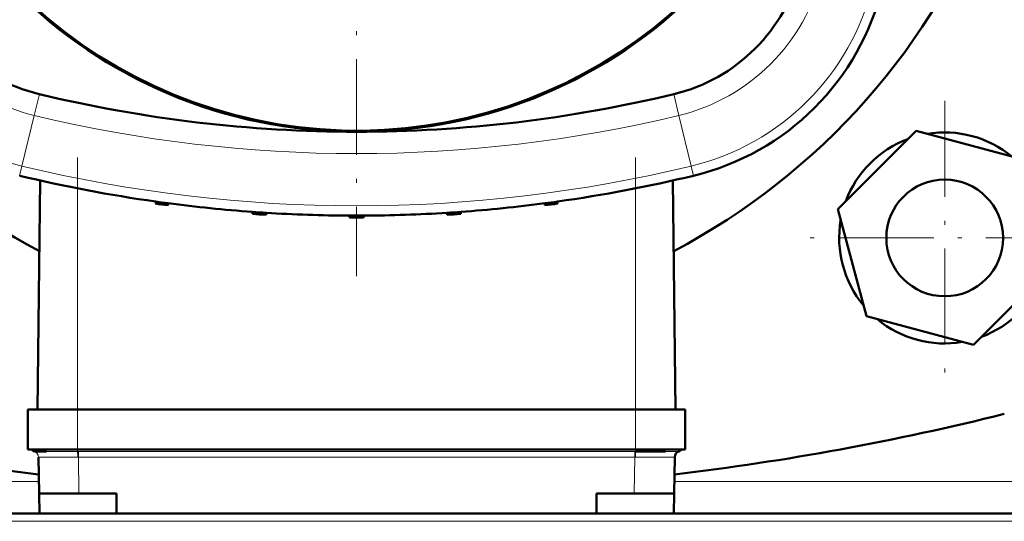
# Model space of a CAD drawing. Extents: x -1438 to 1837, y -1673 to 612.
# Tile 6 of 95: x -65 to 58, y -1346 to -1283. Entities that reach past the tile are written whole.
import ezdxf

# ---------------------------------------------------------------- set-up
doc = ezdxf.new("R2010")
doc.units = 0
doc.linetypes.add('DASHDOT', pattern=[18.5, 12, -3, 0.5, -3])

msp = doc.modelspace()

# ---------------------------------------------------------------- linework, layer by layer
at = {"color": 7, "linetype": 'DASHDOT', "lineweight": 18}
for p, q in [((-23.22, -1158.73), (-23.22, -1315.41)), ((50.33, -1293.45), (50.33, -1327.77)), ((-58.12, -1300.55), (-58.12, -1334.93)), ((11.68, -1300.55), (11.68, -1334.93)), ((67.49, -1310.61), (33.17, -1310.61))]:
    msp.add_line(p, q, dxfattribs=at)
at = {"color": 7, "lineweight": 18}
for p, q in [((-62.89, -1292.62), (-63.53, -1295.27)), ((16.46, -1292.62), (17.1, -1295.27)), ((-65.06, -1301.62), (-63.53, -1295.27)), ((18.62, -1301.62), (17.1, -1295.27)), ((-65.06, -1301.62), (-65.35, -1302.82)), ((18.62, -1301.62), (18.91, -1302.82)), ((-58.12, -1304.4), (-58.12, -1332.07)), ((11.68, -1304.4), (11.68, -1332.07)), ((-58.1, -1337.07), (-58.1, -1332.07)), ((11.67, -1337.07), (11.67, -1332.07)), ((-58.1, -1337.31), (-58.1, -1337.07)), ((11.67, -1337.31), (11.67, -1337.07)), ((-61.98, -1337.32), (-61.61, -1337.32)), ((-58.1, -1337.31), (-58.01, -1337.31)), ((-58.09, -1338.04), (-58.01, -1338.04)), ((-58.01, -1338.04), (-58.01, -1337.31)), ((-58.01, -1337.31), (11.58, -1337.31)), ((-57.94, -1342.57), (-58.01, -1338.04)), ((11.58, -1338.04), (-58.01, -1338.04)), ((11.5, -1342.57), (11.58, -1338.04)), ((11.58, -1338.04), (11.58, -1337.31)), ((11.58, -1337.31), (11.67, -1337.31)), ((11.58, -1338.04), (11.65, -1338.04)), ((15.41, -1337.32), (15.77, -1337.32)), ((-62.96, -1341.07), (-119.72, -1341.07)), ((73.3, -1341.07), (16.53, -1341.07)), ((67.64, -1346.06), (-114.06, -1346.06))]:
    msp.add_line(p, q, dxfattribs=at)
at = {"color": 7, "lineweight": 50}
for p, q in [((46.74, -1297.22), (36.95, -1307.02)), ((60.13, -1300.81), (46.74, -1297.22)), ((-62.78, -1303.42), (-63.11, -1332.07)), ((16.34, -1303.42), (16.68, -1332.07)), ((-48.35, -1306.05), (-48.34, -1306.31)), ((-46.76, -1306.27), (-46.77, -1306.52)), ((0.33, -1306.27), (0.34, -1306.52)), ((1.92, -1306.05), (1.91, -1306.31)), ((-36.25, -1307.34), (-36.25, -1307.6)), ((-34.52, -1307.46), (-34.53, -1307.71)), ((-11.91, -1307.46), (-11.91, -1307.71)), ((-10.18, -1307.34), (-10.19, -1307.6)), ((36.95, -1307.02), (40.53, -1320.4)), ((-24.11, -1307.81), (-24.1, -1308.07)), ((-22.33, -1307.81), (-22.33, -1308.07)), ((53.92, -1323.99), (63.71, -1314.19)), ((40.53, -1320.4), (53.92, -1323.99)), ((-62.49, -1332.07), (-64.31, -1332.07)), ((-64.31, -1337.07), (-64.31, -1332.07)), ((-58.1, -1332.07), (-62.49, -1332.07)), ((-58.1, -1332.07), (11.67, -1332.07)), ((16.06, -1332.07), (11.67, -1332.07)), ((17.88, -1332.07), (16.06, -1332.07)), ((17.88, -1337.07), (17.88, -1332.07)), ((-62.49, -1337.07), (-64.31, -1337.07)), ((-58.1, -1337.07), (-62.49, -1337.07)), ((-58.1, -1337.07), (11.67, -1337.07)), ((16.06, -1337.07), (11.67, -1337.07)), ((17.88, -1337.07), (16.06, -1337.07)), ((-63.11, -1337.32), (-61.98, -1337.32)), ((-62.93, -1342.57), (-63.01, -1338.04)), ((11.67, -1337.31), (13.68, -1337.32)), ((13.68, -1337.32), (15.41, -1337.32)), ((16.5, -1342.57), (16.58, -1338.04)), ((-62.89, -1345.07), (-62.93, -1342.57)), ((-62.93, -1342.57), (-57.94, -1342.57)), ((-53.22, -1342.57), (-57.94, -1342.57)), ((-53.22, -1345.07), (-53.22, -1342.57)), ((11.5, -1342.57), (6.78, -1342.57)), ((6.78, -1345.07), (6.78, -1342.57)), ((16.5, -1342.57), (11.5, -1342.57)), ((16.46, -1345.07), (16.5, -1342.57)), ((67.64, -1345.07), (-114.06, -1345.07)), ((-98.21, -1345.07), (40.79, -1345.07)), ((41.79, -1345.07), (40.79, -1345.07)), ((41.79, -1345.07), (40.79, -1345.07))]:
    msp.add_line(p, q, dxfattribs=at)
at = {"color": 7, "linetype": 'DASHDOT', "lineweight": 18, "ltscale": 0.15}
for p, q in [((-58.1, -1337.57), (-58.1, -1331.57)), ((11.67, -1337.57), (11.67, -1331.57))]:
    msp.add_line(p, q, dxfattribs=at)
at = {"color": 7, "lineweight": 18}
for points in [[(-63.01, -1338.04), (-63.01, -1338.04), (-62.94, -1338.04), (-62.46, -1338.05), (-58.09, -1338.04)], [(11.65, -1338.04), (15.66, -1338.05), (16.57, -1338.04), (16.58, -1338.04)], [(15.77, -1337.32), (17.06, -1337.31), (17.08, -1337.31)]]:
    msp.add_lwpolyline(points, dxfattribs=at)
at = {"color": 7, "lineweight": 50}
msp.add_circle((50.33, -1310.61), 7.3, dxfattribs=at)
for centre, radius, start, end in [((-23.21, -1237.07), 85, 95.8353, 242.177), ((-23.22, -1237.07), 60.26, 270.0122, 269.9878), ((-23.22, -1237.07), 60.12, 180, 61.3521), ((-23.21, -1237.07), 85, 297.8099, 339.3327), ((-57.86, -1271.71), 21.51, 193.5356, 256.4644), ((11.42, -1271.71), 21.51, 283.5356, 346.4644), ((11.42, -1271.71), 32, 283.5356, 346.4644), ((-23.22, -1127.82), 169.51, 256.4644, 269.9957), ((-23.22, -1127.82), 169.51, 270.0043, 283.5356), ((50.33, -1310.61), 13.2, 50.38, 99.62), ((50.33, -1310.61), 13.2, 110.38, 159.62), ((-23.22, -1127.82), 180, 256.4644, 261.9734), ((-23.22, -1127.82), 180, 278.0266, 283.5356), ((-23.22, -1127.76), 180.06, 261.9761, 262.4861), ((-23.22, -1128.07), 180, 261.9762, 262.4807), ((-23.22, -1127.82), 180, 262.4835, 265.8466), ((-23.22, -1127.82), 180, 274.1534, 277.5165), ((-23.22, -1127.76), 180.06, 277.5139, 278.0239), ((-23.22, -1128.07), 180, 277.5193, 278.0238), ((-23.22, -1127.76), 180.06, 265.8481, 266.4009), ((-23.22, -1128.07), 180, 265.8494, 266.3969), ((-23.22, -1127.82), 180, 266.3997, 269.7163), ((-23.22, -1127.82), 180, 270.2837, 273.6003), ((-23.22, -1127.76), 180.06, 273.5991, 274.1519), ((-23.22, -1128.07), 180, 273.6031, 274.1506), ((-23.22, -1127.82), 180, 269.7163, 270.2837), ((-23.22, -1128.07), 180, 269.7191, 270.281), ((50.33, -1310.61), 13.2, 170.38, 219.62), ((50.33, -1310.61), 13.2, 290.38, 339.62), ((50.33, -1310.61), 13.2, 230.38, 279.62), ((-23.21, -1007.45), 335.12, 256.0141, 263.1849), ((-23.21, -1007.45), 335.12, 276.8121, 283.9859), ((-63.22, -1336.57), 0.8, 218.6822, 248.3192), ((16.79, -1336.57), 0.8, 291.6808, 321.3178), ((-63.15, -1327.76), 9.56, 267.8242, 270.2818), ((17.38, -1338.05), 0.8, 111.706, 179)]:
    msp.add_arc(centre, radius, start, end, dxfattribs=at)
at = {"color": 7, "lineweight": 18}
for centre, radius, start, end in [((-57.86, -1271.71), 24.24, 193.5356, 256.4644), ((11.42, -1271.71), 24.24, 283.5356, 346.4644), ((-57.86, -1271.71), 30.77, 193.5356, 256.4644), ((11.42, -1271.71), 30.77, 283.5356, 346.4644), ((-23.22, -1127.82), 172.24, 256.4644, 283.5356), ((-23.22, -1127.82), 178.77, 256.4644, 283.5356), ((-63.81, -1338.05), 0.8, 1.0178, 68.306), ((-61.51, -478.68), 858.64, 269.99292, 270.22726), ((-84.88, -1338.09), 26.79, 0.1045, 1.6643), ((38.44, -1338.09), 26.79, 178.3353, 179.8952), ((17.38, -1338.05), 0.8, 111.694, 178.9822)]:
    msp.add_arc(centre, radius, start, end, dxfattribs=at)

doc.saveas('drawing.dxf')
